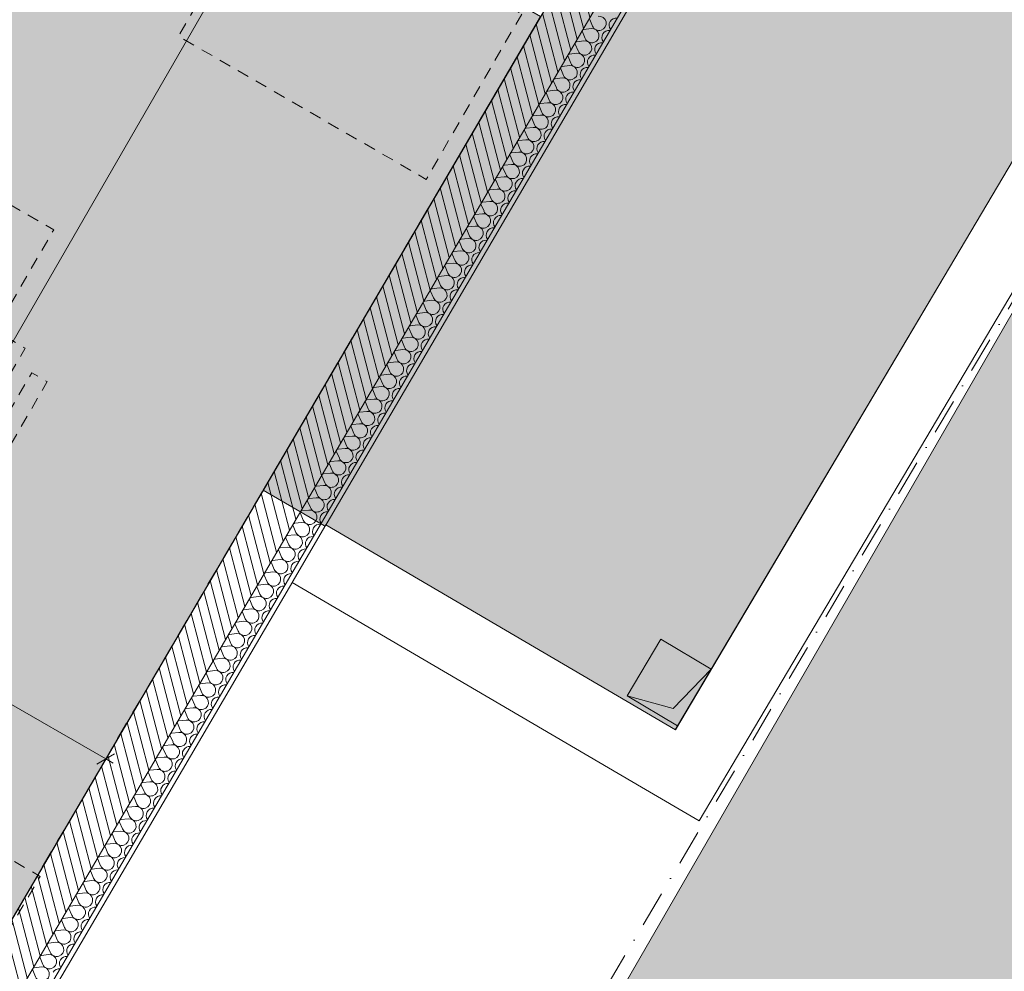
# Model space of a CAD drawing. Header units: millimetres. Extents: x -95266 to 45774, y -33242 to 22435.
# Tile 23 of 88: x -76686 to -72556, y -1042 to 2948. Entities that reach past the tile are written whole.
import ezdxf
from ezdxf.enums import TextEntityAlignment as Align

# ---------------------------------------------------------------- set-up
doc = ezdxf.new("R2010")
doc.units = ezdxf.units.MM
doc.header["$MEASUREMENT"] = 0
for name, pattern in [('! STR Pointille', [87.5, 50, -37.5]), ('! URB Limite propriété', [300, 150, -75, 0, -75]), ('Tirets petits', [125, 75, -50]), ('Wipeout_Contour', [1000, 0, -1000])]:
    doc.linetypes.add(name, pattern=pattern)
for name, color, linetype in [('01-STR_Dalles.ARCHI', 7, 'Continuous'), ('01-STR_Murs extérieurs.ARCHI', 7, 'Continuous'), ('03-SURFACE _ Utile.ARCHI', 7, 'Continuous'), ('04-SOE_Faux Plafond.ARCHI', 7, 'Continuous'), ('04-SOE_Revetement de sol.ARCHI', 7, 'Continuous'), ('05-INF _ COTATIONS.ARCHI', 7, 'Continuous'), ('06-REP _ EQUIP MOBI _ Fluides.ARCHI', 7, 'Continuous'), ('06-REP _ EQUIP MOBI _ hors marché.ARCHI', 7, 'Continuous'), ('07-VRD_Terrain_Batiments.ARCHI', 7, 'Continuous'), ('Marques de Zone Archicad', 7, 'Continuous'), ('Nouveau_07-VRD_Terrain EDL_Parcelle.ARCHI', 7, 'Continuous')]:
    doc.layers.add(name, color=color, linetype=linetype)
doc.styles.add('STYLE_GENERE_1', font='arial.ttf')
doc.styles.add('STYLE_GENERE_2', font='arial.ttf')
doc.dimstyles.new('STYLE_GENERE__1', dxfattribs={"dimtxt": 75, "dimasz": 57, "dimexe": 0.18, "dimexo": 50, "dimgap": 0, "dimtad": 1, "dimlfac": 0.001, "dimzin": 0, "dimdsep": 46, "dimtxsty": 'STYLE_GENERE_1', "dimblk": 'ARROWHEAD_2', "dimblk1": 'ARROWHEAD_2', "dimblk2": 'ARROWHEAD_2', "dimcen": 0.09, "dimclrd": 256, "dimclre": 256, "dimclrt": 256, "dimazin": 0, "dimtfac": 1, "dimtdec": 4, "dimtmove": 0, "dimatfit": 3, "dimfxl": 0, "dimtolj": 1, "dimtzin": 0, "dimarcsym": 0})

# ---------------------------------------------------------------- blocks, each defined once
blk = doc.blocks.new('Dalle_1_2', base_point=(-76490.4, 21808.4))
at = {"layer": '01-STR_Dalles.ARCHI', "color": 7, "linetype": 'Continuous', "lineweight": 5, "flags": 128}
blk.add_lwpolyline([(-76490.4, 21808.4), (-87291.7, 4437.9), (-82006.1, 1387.3), (-82425.9, 539.4), (-77581.8, -2296.9), (-72433.7, 6489), (-56478, -2855), (-54056.4, -4268.9), (-54717.7, -5397.6), (-55839.4, -4740.4), (-56513, -5890.1), (-48741.5, -10399.6), (-47429.1, -8161.6), (-44547, -9851.7), (-45759.6, -11920.3), (-44179.8, -12831.6), (-42533.9, -10035.9), (-41442, -10665.3), (-36023.4, -1555.2)], close=True, dxfattribs=at)
blk = doc.blocks.new('PFT Employeurs 1__15_2', base_point=(-84795, 5852.1))
at = {"layer": '03-SURFACE _ Utile.ARCHI', "linetype": 'Continuous', "lineweight": 0, "true_color": 0xffdad2}
h = blk.add_hatch(color=254, dxfattribs=at)
h.paths.add_polyline_path([(-83637.3, 10314.9), (-87291.7, 4437.9), (-82006.1, 1387.3), (-82427.2, 536.8), (-77858.1, -2135.3), (-77695.5, -1857.3), (-77419.1, -2019.2), (-74500.9, 2961), (-81255.1, 6860.5), (-80344.8, 8414)])
h.paths.add_polyline_path([(-80584.2, 4575.4), (-80382, 4920.5), (-80036.9, 4718.3), (-80239.1, 4373.2)], flags=0)
at = {"layer": 'Marques de Zone Archicad', "color": 7, "lineweight": 5}
for tag, height, style, p in [('ROOM_NAME', 125, 'STYLE_GENERE_2', (-84884.3, 6668.9)), ('measuredAreaCode', 100, 'STYLE_GENERE_1', (-85198.6, 6130.3)), ('DUMMY_862', 100, 'STYLE_GENERE_1', (-85296.8, 5960.2)), ('DUMMY_861', 125, 'STYLE_GENERE_2', (-83589, 5949.7)), ('DUMMY_864', 100, 'STYLE_GENERE_1', (-85395, 5790.1)), ('DUMMY_863', 100, 'STYLE_GENERE_1', (-85026.1, 5803.9)), ('titleZoneLevel', 100, 'STYLE_GENERE_1', (-85493.2, 5620)), ('DUMMY_865', 100, 'STYLE_GENERE_1', (-85058.4, 5595.7))]:
    blk.add_attdef(tag, text='', height=height, rotation=329.9997, dxfattribs=dict(at, style=style)).set_placement(p, align=Align.TOP_LEFT)
blk = doc.blocks.new('Dalle_2_2', base_point=(-75664.5, 975.3))
at = {"layer": '01-STR_Dalles.ARCHI', "linetype": 'Continuous', "lineweight": 5}
h = blk.add_hatch(dxfattribs=at)
h.set_pattern_fill('GRAVILLON_0002', color=8, style=0, pattern_type=2)
h.set_pattern_definition([(45, (0, 175), (-55.68466, 55.68466), [0, -52.5, 0, -78.75]), (110, (175, 175), (74.00079, 26.93409), [0, -38.5, 0, -66.5])])
h.paths.add_polyline_path([(-75664.5, 975.3), (-73936.6, -29.2), (-72034.9, 3175.5), (-57767.4, -5081.8), (-56608.4, -3103.1), (-72575.3, 6247.4)])
h.paths.add_polyline_path([(-67897.4, 2587.8), (-67034.6, 2082.2), (-67540.1, 1219.4), (-68402.9, 1725)], flags=0)
h.paths.add_polyline_path([(-65567.8, 1222.8), (-64705, 717.2), (-65210.6, -145.6), (-66073.4, 360)], flags=0)
h.paths.add_polyline_path([(-63238.3, -142.2), (-62375.5, -647.8), (-62881, -1510.6), (-63743.8, -1005)], flags=0)
at = {"layer": '01-STR_Dalles.ARCHI', "color": 7, "linetype": 'Continuous', "lineweight": 5, "flags": 128}
blk.add_lwpolyline([(-75664.5, 975.3), (-73936.6, -29.2), (-72034.9, 3175.5), (-57767.4, -5081.8), (-56608.4, -3103.1), (-72575.3, 6247.4)], close=True, dxfattribs=at)
blk = doc.blocks.new('Dalle_4_2', base_point=(-75676.6, -3744.5))
at = {"layer": '07-VRD_Terrain_Batiments.ARCHI', "linetype": 'Continuous', "lineweight": 0, "true_color": 0x404040}
blk.add_hatch(color=250, dxfattribs=at).paths.add_polyline_path([(-75676.6, -3744.5), (-67765.8, -8311.8), (-64022.6, -1828.4), (-71933.4, 2738.9)])
at = {"layer": '07-VRD_Terrain_Batiments.ARCHI', "color": 7, "linetype": 'Continuous', "lineweight": 5, "flags": 128}
blk.add_lwpolyline([(-75676.6, -3744.5), (-67765.8, -8311.8), (-64022.6, -1828.4), (-71933.4, 2738.9)], close=True, dxfattribs=at)
blk = doc.blocks.new('Dalle_8_2', base_point=(-87291.7, 4437.9))
at = {"layer": '04-SOE_Faux Plafond.ARCHI', "color": 252, "linetype": 'Tirets petits', "lineweight": 5, "flags": 128}
blk.add_lwpolyline([(-87291.7, 4437.9), (-76490.4, 21808.4), (-36023.4, -1555.2), (-39411.7, -7251.8), (-41500.3, -6028), (-43890.9, -4627.3), (-44756.4, -6104.4), (-53251, -1126.9), (-52156.1, 745.7), (-53422.7, 1487.9), (-53460.6, 1423.2), (-53841, 1646.1), (-57988.5, 4076.8), (-57988.2, 4077.3), (-63007.5, 7016.8), (-62958, 7101.4), (-66320.9, 9071.9), (-66373.3, 8982.4), (-70933.1, 11661), (-70035.8, 13192.4), (-72449.2, 14601.8), (-72270.4, 14906.9), (-74211.7, 16044.4), (-75399.8, 14016.8), (-76572.4, 14703.9), (-78078.4, 12133.6), (-80174.3, 8556.8), (-78961.8, 7856.7), (-78041.3, 9427.6), (-72585.2, 6230.6), (-77581.8, -2296.9), (-82427.2, 536.8), (-82006.1, 1387.3)], close=True, dxfattribs=at)
blk = doc.blocks.new('Dalle_16_2', base_point=(-87291.7, 4437.9))
at = {"layer": '04-SOE_Revetement de sol.ARCHI', "color": 7, "linetype": 'Continuous', "lineweight": 5, "flags": 128}
blk.add_lwpolyline([(-58015.2, 4179.4), (-62969.6, 7081.5), (-62958, 7101.4), (-66256.1, 9034.1), (-65662.9, 10050.6), (-65381.5, 9888.2), (-65037.8, 10483.5), (-65973.6, 11023.8), (-66280, 10493.3), (-67417.2, 11150.1), (-68055.6, 10061.9), (-70895.2, 11725.7), (-70035.8, 13192.4), (-72449.2, 14601.8), (-72270.4, 14906.9), (-74211.8, 16044.1), (-75361.8, 14081.5), (-76600.8, 14807.5), (-81255.1, 6860.5), (-74500.5, 2960.8), (-77419.1, -2019.2), (-77695.7, -1857.5), (-77858.4, -2135.2), (-82427.2, 536.8)], dxfattribs=at)
blk = doc.blocks.new('*X264')
at = {"layer": '01-STR_Murs extérieurs.ARCHI', "color": 7, "linetype": 'Continuous', "lineweight": 5}
for p, q in [((-74283.3, 2920.8), (-74294.9, 2948.5)), ((-74313.7, 2869), (-74325.3, 2896.7)), ((-74289.4, 2910.5), (-74319.2, 2907.1)), ((-74319.7, 2858.7), (-74349.5, 2855.3)), ((-74344, 2817.3), (-74355.6, 2844.9)), ((-74374.3, 2765.5), (-74385.9, 2793.2)), ((-74350.1, 2806.9), (-74379.9, 2803.5)), ((-74404.7, 2713.7), (-74416.3, 2741.4)), ((-74380.4, 2755.1), (-74410.2, 2751.8)), ((-74435, 2662), (-74446.6, 2689.6)), ((-74410.7, 2703.4), (-74440.5, 2700)), ((-74441.1, 2651.6), (-74470.9, 2648.2)), ((-74465.3, 2610.2), (-74476.9, 2637.9)), ((-74495.7, 2558.4), (-74507.3, 2586.1)), ((-74471.4, 2599.8), (-74501.2, 2596.4)), ((-74526, 2506.7), (-74537.6, 2534.3)), ((-74501.7, 2548.1), (-74531.5, 2544.7)), ((-74556.3, 2454.9), (-74567.9, 2482.6)), ((-74532.1, 2496.3), (-74561.9, 2492.9)), ((-74562.4, 2444.5), (-74592.2, 2441.1)), ((-74586.7, 2403.1), (-74598.3, 2430.8)), ((-74617, 2351.4), (-74628.6, 2379)), ((-74592.7, 2392.8), (-74622.5, 2389.4)), ((-74647.3, 2299.6), (-74658.9, 2327.3)), ((-74623.1, 2341), (-74652.9, 2337.6)), ((-74677.7, 2247.8), (-74689.3, 2275.5)), ((-74653.4, 2289.2), (-74683.2, 2285.8)), ((-74683.7, 2237.5), (-74713.5, 2234.1)), ((-74708, 2196.1), (-74719.6, 2223.7)), ((-74738.3, 2144.3), (-74749.9, 2172)), ((-74714.1, 2185.7), (-74743.9, 2182.3)), ((-74768.7, 2092.5), (-74780.3, 2120.2)), ((-74744.4, 2133.9), (-74774.2, 2130.5)), ((-74799, 2040.8), (-74810.6, 2068.4)), ((-74774.7, 2082.2), (-74804.5, 2078.8)), ((-74805.1, 2030.4), (-74834.9, 2027)), ((-74829.3, 1989), (-74840.9, 2016.6)), ((-74859.7, 1937.2), (-74871.3, 1964.9)), ((-74835.4, 1978.6), (-74865.2, 1975.2)), ((-74890, 1885.4), (-74901.6, 1913.1)), ((-74865.7, 1926.9), (-74895.5, 1923.5)), ((-74920.3, 1833.7), (-74931.9, 1861.3)), ((-74896.1, 1875.1), (-74925.9, 1871.7)), ((-74926.4, 1823.3), (-74956.2, 1819.9)), ((-74950.7, 1781.9), (-74962.3, 1809.6)), ((-74981, 1730.1), (-74992.6, 1757.8)), ((-74956.7, 1771.6), (-74986.5, 1768.2)), ((-75011.3, 1678.4), (-75022.9, 1706)), ((-74987.1, 1719.8), (-75016.9, 1716.4)), ((-75041.7, 1626.6), (-75053.3, 1654.3)), ((-75017.4, 1668), (-75047.2, 1664.6)), ((-75047.7, 1616.3), (-75077.5, 1612.9)), ((-75072, 1574.8), (-75083.6, 1602.5)), ((-75102.3, 1523.1), (-75113.9, 1550.7)), ((-75078.1, 1564.5), (-75107.9, 1561.1)), ((-75132.7, 1471.3), (-75144.3, 1499)), ((-75108.4, 1512.7), (-75138.2, 1509.3)), ((-75163, 1419.5), (-75174.6, 1447.2)), ((-75138.7, 1461), (-75168.5, 1457.6)), ((-75169.1, 1409.2), (-75198.9, 1405.8)), ((-75193.3, 1367.8), (-75204.9, 1395.4)), ((-75223.7, 1316), (-75235.3, 1343.7)), ((-75199.4, 1357.4), (-75229.2, 1354)), ((-75254, 1264.2), (-75265.6, 1291.9)), ((-75229.7, 1305.6), (-75259.5, 1302.3)), ((-75284.3, 1212.5), (-75295.9, 1240.1)), ((-75260.1, 1253.9), (-75289.9, 1250.5)), ((-75290.4, 1202.1), (-75320.2, 1198.7)), ((-75314.7, 1160.7), (-75326.3, 1188.4)), ((-75345, 1108.9), (-75356.6, 1136.6)), ((-75320.7, 1150.3), (-75350.5, 1146.9)), ((-75375.3, 1057.2), (-75386.9, 1084.8)), ((-75351.1, 1098.6), (-75380.9, 1095.2)), ((-75405.7, 1005.4), (-75417.3, 1033.1)), ((-75381.4, 1046.8), (-75411.2, 1043.4)), ((-75411.7, 995), (-75441.5, 991.6)), ((-75436, 953.6), (-75447.6, 981.3)), ((-75466.3, 901.9), (-75477.9, 929.5)), ((-75442.1, 943.3), (-75471.9, 939.9)), ((-75496.7, 850.1), (-75508.3, 877.8)), ((-75472.4, 891.5), (-75502.2, 888.1)), ((-75527, 798.3), (-75538.6, 826)), ((-75502.7, 839.7), (-75532.5, 836.3)), ((-75533.1, 788), (-75562.9, 784.6)), ((-75557.3, 746.6), (-75568.9, 774.2)), ((-75587.7, 694.8), (-75599.3, 722.5)), ((-75563.4, 736.2), (-75593.2, 732.8)), ((-75618, 643), (-75629.6, 670.7)), ((-75593.7, 684.4), (-75623.5, 681)), ((-75624.1, 632.7), (-75653.9, 629.3)), ((-75654.4, 580.9), (-75684.2, 577.5)), ((-75648.3, 591.3), (-75659.9, 618.9)), ((-75678.6, 539.5), (-75690.3, 567.1)), ((-75709, 487.7), (-75720.6, 515.4)), ((-75684.7, 529.1), (-75714.5, 525.7)), ((-75739.3, 436), (-75750.9, 463.6)), ((-75715, 477.4), (-75744.9, 474)), ((-75745.4, 425.6), (-75775.2, 422.2)), ((-75775.7, 373.8), (-75805.5, 370.4)), ((-75769.6, 384.2), (-75781.3, 411.8)), ((-75800, 332.4), (-75811.6, 360.1)), ((-75830.3, 280.6), (-75841.9, 308.3)), ((-75806, 322.1), (-75835.9, 318.7)), ((-75860.6, 228.9), (-75872.3, 256.5)), ((-75836.4, 270.3), (-75866.2, 266.9)), ((-75866.7, 218.5), (-75896.5, 215.1)), ((-75897, 166.8), (-75926.9, 163.4)), ((-75891, 177.1), (-75902.6, 204.8)), ((-75921.3, 125.3), (-75932.9, 153)), ((-75951.6, 73.6), (-75963.3, 101.2)), ((-75927.4, 115), (-75957.2, 111.6)), ((-75982, 21.8), (-75993.6, 49.5)), ((-75957.7, 63.2), (-75987.5, 59.8)), ((-75988, 11.5), (-76017.9, 8.1)), ((-76018.4, -40.3), (-76048.2, -43.7)), ((-76012.3, -30), (-76023.9, -2.3)), ((-76042.6, -81.7), (-76054.3, -54.1)), ((-76073, -133.5), (-76084.6, -105.8)), ((-76048.7, -92.1), (-76078.5, -95.5)), ((-76103.3, -185.3), (-76114.9, -157.6)), ((-76079, -143.8), (-76108.9, -147.2)), ((-76109.4, -195.6), (-76139.2, -199)), ((-76139.7, -247.4), (-76169.5, -250.8)), ((-76133.6, -237), (-76145.3, -209.4)), ((-76164, -288.8), (-76175.6, -261.1)), ((-76194.3, -340.6), (-76205.9, -312.9)), ((-76170, -299.2), (-76199.9, -302.5)), ((-76224.6, -392.3), (-76236.3, -364.7)), ((-76200.4, -350.9), (-76230.2, -354.3)), ((-76230.7, -402.7), (-76260.5, -406.1)), ((-76255, -444.1), (-76266.6, -416.4)), ((-76285.3, -495.9), (-76296.9, -468.2)), ((-76261, -454.5), (-76290.9, -457.9)), ((-76315.6, -547.6), (-76327.3, -520)), ((-76291.4, -506.2), (-76321.2, -509.6)), ((-76346, -599.4), (-76357.6, -571.7)), ((-76321.7, -558), (-76351.5, -561.4)), ((-76352, -609.8), (-76381.9, -613.2)), ((-76376.3, -651.2), (-76387.9, -623.5)), ((-76406.6, -702.9), (-76418.3, -675.3)), ((-76382.4, -661.5), (-76412.2, -664.9)), ((-76437, -754.7), (-76448.6, -727)), ((-76412.7, -713.3), (-76442.5, -716.7)), ((-76467.3, -806.5), (-76478.9, -778.8)), ((-76443, -765.1), (-76472.9, -768.5)), ((-76473.4, -816.8), (-76503.2, -820.2)), ((-76497.6, -858.2), (-76509.3, -830.6)), ((-76528, -910), (-76539.6, -882.3)), ((-76503.7, -868.6), (-76533.5, -872)), ((-76558.3, -961.8), (-76569.9, -934.1)), ((-76534, -920.4), (-76563.9, -923.8)), ((-76588.6, -1013.5), (-76600.2, -985.9)), ((-76564.4, -972.1), (-76594.2, -975.5)), ((-76594.7, -1023.9), (-76624.5, -1027.3)), ((-76619, -1065.3), (-76630.6, -1037.7))]:
    blk.add_line(p, q, dxfattribs=at)
for centre, start, end in [((-74255.7, 2932.4), 202.7621, 96.5019), ((-74183.6, 2924.9), 149.632, 215.8661), ((-74183.6, 2924.9), 83.398, 149.632), ((-74352.9, 2885.1), 22.7621, 32.0082), ((-74322.6, 2936.9), 267.2558, 276.5019), ((-74286, 2880.6), 202.7621, 96.5019), ((-74213.9, 2873.2), 83.398, 149.632), ((-74383.3, 2833.3), 22.7621, 32.0082), ((-74352.9, 2885.1), 267.2558, 276.5019), ((-74316.3, 2828.9), 202.7621, 96.5019), ((-74244.2, 2821.4), 83.398, 149.632), ((-74213.9, 2873.2), 149.632, 215.8661), ((-74244.2, 2821.4), 149.632, 215.8661), ((-74413.6, 2781.6), 22.7621, 32.0082), ((-74383.3, 2833.3), 267.2558, 276.5019), ((-74346.7, 2777.1), 202.7621, 96.5019), ((-74274.6, 2769.6), 149.632, 215.8661), ((-74274.6, 2769.6), 83.398, 149.632), ((-74443.9, 2729.8), 22.7621, 32.0082), ((-74413.6, 2781.6), 267.2558, 276.5019), ((-74377, 2725.3), 202.7621, 96.5019), ((-74304.9, 2717.9), 149.632, 215.8661), ((-74304.9, 2717.9), 83.398, 149.632), ((-74474.3, 2678), 22.7621, 32.0082), ((-74443.9, 2729.8), 267.2558, 276.5019), ((-74407.3, 2673.6), 202.7621, 96.5019), ((-74335.2, 2666.1), 83.398, 149.632), ((-74474.3, 2678), 267.2558, 276.5019), ((-74437.7, 2621.8), 202.7621, 96.5019), ((-74365.6, 2614.3), 83.398, 149.632), ((-74335.2, 2666.1), 149.632, 215.8661), ((-74504.6, 2626.3), 22.7621, 32.0082), ((-74365.6, 2614.3), 149.632, 215.8661), ((-74534.9, 2574.5), 22.7621, 32.0082), ((-74504.6, 2626.3), 267.2558, 276.5019), ((-74468, 2570), 202.7621, 96.5019), ((-74395.9, 2562.6), 149.632, 215.8661), ((-74395.9, 2562.6), 83.398, 149.632), ((-74565.3, 2522.7), 22.7621, 32.0082), ((-74534.9, 2574.5), 267.2558, 276.5019), ((-74498.3, 2518.3), 202.7621, 96.5019), ((-74426.2, 2510.8), 149.632, 215.8661), ((-74426.2, 2510.8), 83.398, 149.632), ((-74595.6, 2471), 22.7621, 32.0082), ((-74565.3, 2522.7), 267.2558, 276.5019), ((-74528.7, 2466.5), 202.7621, 96.5019), ((-74456.6, 2459), 83.398, 149.632), ((-74595.6, 2471), 267.2558, 276.5019), ((-74559, 2414.7), 202.7621, 96.5019), ((-74486.9, 2407.3), 83.398, 149.632), ((-74456.6, 2459), 149.632, 215.8661), ((-74625.9, 2419.2), 22.7621, 32.0082), ((-74486.9, 2407.3), 149.632, 215.8661), ((-74656.3, 2367.4), 22.7621, 32.0082), ((-74625.9, 2419.2), 267.2558, 276.5019), ((-74589.3, 2363), 202.7621, 96.5019), ((-74517.2, 2355.5), 149.632, 215.8661), ((-74517.2, 2355.5), 83.398, 149.632), ((-74686.6, 2315.6), 22.7621, 32.0082), ((-74656.3, 2367.4), 267.2558, 276.5019), ((-74619.7, 2311.2), 202.7621, 96.5019), ((-74547.5, 2303.7), 149.632, 215.8661), ((-74547.5, 2303.7), 83.398, 149.632), ((-74716.9, 2263.9), 22.7621, 32.0082), ((-74686.6, 2315.6), 267.2558, 276.5019), ((-74650, 2259.4), 202.7621, 96.5019), ((-74577.9, 2251.9), 83.398, 149.632), ((-74716.9, 2263.9), 267.2558, 276.5019), ((-74680.3, 2207.7), 202.7621, 96.5019), ((-74608.2, 2200.2), 83.398, 149.632), ((-74577.9, 2251.9), 149.632, 215.8661), ((-74747.3, 2212.1), 22.7621, 32.0082), ((-74608.2, 2200.2), 149.632, 215.866), ((-74777.6, 2160.3), 22.7621, 32.0082), ((-74747.3, 2212.1), 267.2558, 276.5019), ((-74710.7, 2155.9), 202.7621, 96.5019), ((-74638.5, 2148.4), 149.632, 215.866), ((-74638.5, 2148.4), 83.398, 149.632), ((-74807.9, 2108.6), 22.7621, 32.0082), ((-74777.6, 2160.3), 267.2558, 276.5019), ((-74741, 2104.1), 202.7621, 96.5019), ((-74668.9, 2096.6), 149.632, 215.866), ((-74668.9, 2096.6), 83.398, 149.632), ((-74838.3, 2056.8), 22.7621, 32.0082), ((-74807.9, 2108.6), 267.2558, 276.5019), ((-74771.3, 2052.4), 202.7621, 96.5019), ((-74699.2, 2044.9), 83.398, 149.632), ((-74838.3, 2056.8), 267.2558, 276.5019), ((-74801.7, 2000.6), 202.7621, 96.5019), ((-74699.2, 2044.9), 149.632, 215.866), ((-74868.6, 2005), 22.7621, 32.0082), ((-74729.5, 1993.1), 149.632, 215.866), ((-74729.5, 1993.1), 83.398, 149.632), ((-74898.9, 1953.3), 22.7621, 32.0082), ((-74868.6, 2005), 267.2558, 276.5019), ((-74832, 1948.8), 202.7621, 96.5019), ((-74759.9, 1941.3), 149.632, 215.866), ((-74759.9, 1941.3), 83.398, 149.632), ((-74929.3, 1901.5), 22.7621, 32.0082), ((-74898.9, 1953.3), 267.2558, 276.5019), ((-74862.3, 1897.1), 202.7621, 96.5019), ((-74790.2, 1889.6), 149.632, 215.866), ((-74790.2, 1889.6), 83.398, 149.632), ((-74959.6, 1849.7), 22.7621, 32.0082), ((-74929.3, 1901.5), 267.2558, 276.5019), ((-74892.7, 1845.3), 202.7621, 96.5019), ((-74820.5, 1837.8), 83.398, 149.632), ((-74959.6, 1849.7), 267.2558, 276.5019), ((-74923, 1793.5), 202.7621, 96.5019), ((-74820.5, 1837.8), 149.632, 215.866), ((-74989.9, 1798), 22.7621, 32.0082), ((-74850.9, 1786), 149.632, 215.866), ((-74850.9, 1786), 83.398, 149.632), ((-75020.3, 1746.2), 22.7621, 32.0082), ((-74989.9, 1798), 267.2558, 276.5019), ((-74953.3, 1741.8), 202.7621, 96.5019), ((-74881.2, 1734.3), 149.632, 215.866), ((-74881.2, 1734.3), 83.398, 149.632), ((-75050.6, 1694.4), 22.7621, 32.0082), ((-75020.3, 1746.2), 267.2558, 276.5019), ((-74983.7, 1690), 202.7621, 96.5019), ((-74911.5, 1682.5), 149.632, 215.866), ((-74911.5, 1682.5), 83.398, 149.632), ((-75080.9, 1642.7), 22.7621, 32.0082), ((-75050.6, 1694.4), 267.2558, 276.5019), ((-75014, 1638.2), 202.7621, 96.5019), ((-74941.9, 1630.7), 83.398, 149.632), ((-75080.9, 1642.7), 267.2558, 276.5019), ((-75044.3, 1586.4), 202.7621, 96.5019), ((-74941.9, 1630.7), 149.632, 215.866), ((-75111.3, 1590.9), 22.7621, 32.0082), ((-74972.2, 1579), 149.632, 215.866), ((-74972.2, 1579), 83.398, 149.632), ((-75141.6, 1539.1), 22.7621, 32.0082), ((-75111.3, 1590.9), 267.2558, 276.5019), ((-75074.7, 1534.7), 202.7621, 96.5019), ((-75002.5, 1527.2), 149.632, 215.866), ((-75002.5, 1527.2), 83.398, 149.632), ((-75171.9, 1487.4), 22.7621, 32.0082), ((-75141.6, 1539.1), 267.2558, 276.5019), ((-75105, 1482.9), 202.7621, 96.5019), ((-75032.9, 1475.4), 149.632, 215.866), ((-75032.9, 1475.4), 83.398, 149.632), ((-75202.3, 1435.6), 22.7621, 32.0082), ((-75171.9, 1487.4), 267.2558, 276.5019), ((-75135.3, 1431.1), 202.7621, 96.5019), ((-75063.2, 1423.7), 83.398, 149.632), ((-75202.3, 1435.6), 267.2558, 276.5019), ((-75165.7, 1379.4), 202.7621, 96.5019), ((-75063.2, 1423.7), 149.632, 215.866), ((-75232.6, 1383.8), 22.7621, 32.0082), ((-75093.5, 1371.9), 149.632, 215.866), ((-75093.5, 1371.9), 83.398, 149.632), ((-75262.9, 1332.1), 22.7621, 32.0082), ((-75232.6, 1383.8), 267.2558, 276.5019), ((-75196, 1327.6), 202.7621, 96.5019), ((-75123.9, 1320.1), 149.632, 215.866), ((-75123.9, 1320.1), 83.398, 149.632), ((-75293.3, 1280.3), 22.7621, 32.0082), ((-75262.9, 1332.1), 267.2558, 276.5019), ((-75226.3, 1275.8), 202.7621, 96.5019), ((-75154.2, 1268.4), 149.632, 215.866), ((-75154.2, 1268.4), 83.398, 149.632), ((-75323.6, 1228.5), 22.7621, 32.0082), ((-75293.3, 1280.3), 267.2558, 276.5019), ((-75256.7, 1224.1), 202.7621, 96.5019), ((-75184.5, 1216.6), 83.398, 149.632), ((-75323.6, 1228.5), 267.2558, 276.5019), ((-75287, 1172.3), 202.7621, 96.5019), ((-75184.5, 1216.6), 149.632, 215.866), ((-75353.9, 1176.8), 22.7621, 32.0082), ((-75214.9, 1164.8), 149.632, 215.866), ((-75214.9, 1164.8), 83.398, 149.632), ((-75384.3, 1125), 22.7621, 32.0082), ((-75353.9, 1176.8), 267.2558, 276.5019), ((-75317.3, 1120.5), 202.7621, 96.5019), ((-75245.2, 1113.1), 149.632, 215.866), ((-75245.2, 1113.1), 83.398, 149.632), ((-75414.6, 1073.2), 22.7621, 32.0082), ((-75384.3, 1125), 267.2558, 276.5019), ((-75347.7, 1068.8), 202.7621, 96.5019), ((-75275.5, 1061.3), 149.632, 215.866), ((-75275.5, 1061.3), 83.398, 149.632), ((-75444.9, 1021.5), 22.7621, 32.0082), ((-75414.6, 1073.2), 267.2558, 276.5019), ((-75378, 1017), 202.7621, 96.5019), ((-75305.9, 1009.5), 83.398, 149.632), ((-75444.9, 1021.5), 267.2558, 276.5019), ((-75408.3, 965.2), 202.7621, 96.5019), ((-75305.9, 1009.5), 149.632, 215.866), ((-75475.3, 969.7), 22.7621, 32.0082), ((-75336.2, 957.8), 149.632, 215.866), ((-75336.2, 957.8), 83.398, 149.632), ((-75505.6, 917.9), 22.7621, 32.0082), ((-75475.3, 969.7), 267.2558, 276.5019), ((-75438.7, 913.5), 202.7621, 96.5019), ((-75366.5, 906), 149.632, 215.866), ((-75366.5, 906), 83.398, 149.632), ((-75535.9, 866.1), 22.7621, 32.0082), ((-75505.6, 917.9), 267.2558, 276.5019), ((-75469, 861.7), 202.7621, 96.5019), ((-75396.9, 854.2), 149.632, 215.866), ((-75396.9, 854.2), 83.398, 149.632), ((-75566.3, 814.4), 22.7621, 32.0082), ((-75535.9, 866.1), 267.2558, 276.5019), ((-75499.3, 809.9), 202.7621, 96.5019), ((-75427.2, 802.4), 83.398, 149.632), ((-75566.3, 814.4), 267.2558, 276.5019), ((-75529.7, 758.2), 202.7621, 96.5019), ((-75427.2, 802.4), 149.632, 215.866), ((-75596.6, 762.6), 22.7621, 32.0082), ((-75457.5, 750.7), 149.632, 215.866), ((-75457.5, 750.7), 83.398, 149.632), ((-75626.9, 710.8), 22.7621, 32.0082), ((-75596.6, 762.6), 267.2558, 276.5019), ((-75560, 706.4), 202.7621, 96.5019), ((-75487.9, 698.9), 149.632, 215.866), ((-75487.9, 698.9), 83.398, 149.632), ((-75657.3, 659.1), 22.7621, 32.0082), ((-75626.9, 710.8), 267.2558, 276.5019), ((-75590.3, 654.6), 202.7621, 96.5019), ((-75518.2, 647.1), 149.632, 215.866), ((-75518.2, 647.1), 83.398, 149.632), ((-75687.6, 607.3), 22.7621, 32.0082), ((-75657.3, 659.1), 267.2558, 276.5019), ((-75620.7, 602.9), 202.7621, 96.5019), ((-75548.5, 595.4), 83.398, 149.632), ((-75651, 551.1), 202.7621, 96.5019), ((-75548.5, 595.4), 149.632, 215.866), ((-75717.9, 555.5), 22.7621, 32.0082), ((-75687.6, 607.3), 267.2558, 276.5019), ((-75578.9, 543.6), 149.632, 215.866), ((-75578.9, 543.6), 83.398, 149.632), ((-75748.3, 503.8), 22.7621, 32.0082), ((-75717.9, 555.5), 267.2558, 276.5019), ((-75681.3, 499.3), 202.7621, 96.5019), ((-75609.2, 491.8), 149.632, 215.866), ((-75609.2, 491.8), 83.398, 149.632), ((-75778.6, 452), 22.7621, 32.0082), ((-75748.3, 503.8), 267.2558, 276.5019), ((-75711.7, 447.6), 202.7621, 96.5019), ((-75639.5, 440.1), 149.632, 215.866), ((-75639.5, 440.1), 83.398, 149.632), ((-75808.9, 400.2), 22.7621, 32.0082), ((-75778.6, 452), 267.2558, 276.5019), ((-75742, 395.8), 202.7621, 96.5019), ((-75669.9, 388.3), 83.398, 149.632), ((-75772.3, 344), 202.7621, 96.5019), ((-75669.9, 388.3), 149.632, 215.866), ((-75839.3, 348.5), 22.7621, 32.0082), ((-75808.9, 400.2), 267.2558, 276.5019), ((-75700.2, 336.5), 149.632, 215.866), ((-75700.2, 336.5), 83.398, 149.632), ((-75869.6, 296.7), 22.7621, 32.0082), ((-75839.3, 348.5), 267.2558, 276.5019), ((-75802.7, 292.3), 202.7621, 96.5019), ((-75730.5, 284.8), 149.632, 215.866), ((-75730.5, 284.8), 83.398, 149.632), ((-75899.9, 244.9), 22.7621, 32.0082), ((-75869.6, 296.7), 267.2558, 276.5019), ((-75833, 240.5), 202.7621, 96.5019), ((-75760.9, 233), 149.632, 215.866), ((-75760.9, 233), 83.398, 149.632), ((-75930.3, 193.2), 22.7621, 32.0082), ((-75899.9, 244.9), 267.2558, 276.5019), ((-75863.3, 188.7), 202.7621, 96.5019), ((-75791.2, 181.2), 83.398, 149.632), ((-75893.7, 137), 202.7621, 96.5019), ((-75791.2, 181.2), 149.632, 215.866), ((-75960.6, 141.4), 22.7621, 32.0082), ((-75930.3, 193.2), 267.2558, 276.5019), ((-75821.5, 129.5), 149.632, 215.866), ((-75821.5, 129.5), 83.398, 149.632), ((-75990.9, 89.6), 22.7621, 32.0082), ((-75960.6, 141.4), 267.2558, 276.5019), ((-75924, 85.2), 202.7621, 96.5019), ((-75851.9, 77.7), 149.632, 215.866), ((-75851.9, 77.7), 83.398, 149.632), ((-76021.3, 37.9), 22.7621, 32.0082), ((-75990.9, 89.6), 267.2558, 276.5019), ((-75954.3, 33.4), 202.7621, 96.5019), ((-75882.2, 25.9), 83.398, 149.632), ((-76051.6, -13.9), 22.7621, 32.0082), ((-76021.3, 37.9), 267.2558, 276.5019), ((-75984.7, -18.4), 202.7621, 96.5019), ((-75912.5, -25.8), 83.398, 149.632), ((-75882.2, 25.9), 149.632, 215.866), ((-76015, -70.1), 202.7621, 96.5019), ((-75912.5, -25.8), 149.632, 215.866), ((-76081.9, -65.7), 22.7621, 32.0082), ((-76051.6, -13.9), 267.2558, 276.5019), ((-75942.9, -77.6), 149.632, 215.866), ((-75942.9, -77.6), 83.398, 149.632), ((-76112.3, -117.4), 22.7621, 32.0082), ((-76081.9, -65.7), 267.2558, 276.5019), ((-76045.3, -121.9), 202.7621, 96.5019), ((-75973.2, -129.4), 149.632, 215.866), ((-75973.2, -129.4), 83.398, 149.632), ((-76142.6, -169.2), 22.7621, 32.0082), ((-76112.3, -117.4), 267.2558, 276.5019), ((-76075.6, -173.7), 202.7621, 96.5019), ((-76003.5, -181.1), 83.398, 149.632), ((-76172.9, -221), 22.7621, 32.0082), ((-76142.6, -169.2), 267.2558, 276.5019), ((-76106, -225.4), 202.7621, 96.5019), ((-76033.9, -232.9), 83.398, 149.632), ((-76003.5, -181.1), 149.632, 215.866), ((-76136.3, -277.2), 202.7621, 96.5019), ((-76033.9, -232.9), 149.632, 215.866), ((-76203.3, -272.7), 22.7621, 32.0082), ((-76172.9, -221), 267.2558, 276.5019), ((-76064.2, -284.7), 149.632, 215.866), ((-76064.2, -284.7), 83.398, 149.632), ((-76233.6, -324.5), 22.7621, 32.0082), ((-76203.3, -272.7), 267.2558, 276.5019), ((-76166.6, -329), 202.7621, 96.5019), ((-76094.5, -336.4), 149.632, 215.866), ((-76094.5, -336.4), 83.398, 149.632), ((-76263.9, -376.3), 22.7621, 32.0082), ((-76233.6, -324.5), 267.2558, 276.5019), ((-76197, -380.7), 202.7621, 96.5019), ((-76124.9, -388.2), 83.398, 149.632), ((-76294.2, -428), 22.7621, 32.0082), ((-76263.9, -376.3), 267.2558, 276.5019), ((-76227.3, -432.5), 202.7621, 96.5019), ((-76155.2, -440), 83.3981, 149.632), ((-76124.9, -388.2), 149.632, 215.866), ((-76155.2, -440), 149.632, 215.866), ((-76324.6, -479.8), 22.7621, 32.0082), ((-76294.2, -428), 267.2558, 276.5019), ((-76257.6, -484.3), 202.7621, 96.5019), ((-76185.5, -491.7), 149.632, 215.866), ((-76185.5, -491.7), 83.3981, 149.632), ((-76354.9, -531.6), 22.7621, 32.0082), ((-76324.6, -479.8), 267.2558, 276.5019), ((-76288, -536), 202.7621, 96.5019), ((-76215.9, -543.5), 149.632, 215.866), ((-76215.9, -543.5), 83.3981, 149.632), ((-76385.2, -583.3), 22.7621, 32.0082), ((-76354.9, -531.6), 267.2558, 276.5019), ((-76318.3, -587.8), 202.7621, 96.5019), ((-76246.2, -595.3), 83.3981, 149.632), ((-76415.6, -635.1), 22.7621, 32.0082), ((-76385.2, -583.3), 267.2558, 276.5019), ((-76348.6, -639.6), 202.7621, 96.5019), ((-76276.5, -647), 83.3981, 149.632), ((-76246.2, -595.3), 149.632, 215.866), ((-76276.5, -647), 149.632, 215.866), ((-76445.9, -686.9), 22.7621, 32.0082), ((-76415.6, -635.1), 267.2558, 276.5019), ((-76379, -691.3), 202.7621, 96.5019), ((-76306.9, -698.8), 149.632, 215.866), ((-76306.9, -698.8), 83.3981, 149.632), ((-76476.2, -738.7), 22.7621, 32.0082), ((-76445.9, -686.9), 267.2558, 276.5019), ((-76409.3, -743.1), 202.7621, 96.5019), ((-76337.2, -750.6), 149.632, 215.866), ((-76337.2, -750.6), 83.3981, 149.632), ((-76506.6, -790.4), 22.7621, 32.0082), ((-76476.2, -738.7), 267.2558, 276.5019), ((-76439.6, -794.9), 202.7621, 96.5019), ((-76367.5, -802.4), 83.3981, 149.632), ((-76506.6, -790.4), 267.2558, 276.5019), ((-76470, -846.6), 202.7621, 96.5019), ((-76397.9, -854.1), 83.3981, 149.632), ((-76367.5, -802.4), 149.632, 215.866), ((-76536.9, -842.2), 22.7621, 32.0082), ((-76397.9, -854.1), 149.632, 215.866), ((-76567.2, -894), 22.7621, 32.0082), ((-76536.9, -842.2), 267.2558, 276.5019), ((-76500.3, -898.4), 202.7621, 96.5019), ((-76428.2, -905.9), 149.632, 215.866), ((-76428.2, -905.9), 83.3981, 149.632), ((-76597.6, -945.7), 22.7621, 32.0082), ((-76567.2, -894), 267.2558, 276.5019), ((-76530.6, -950.2), 202.7621, 96.5019), ((-76458.5, -957.7), 149.632, 215.866), ((-76458.5, -957.7), 83.3981, 149.632), ((-76627.9, -997.5), 22.7621, 32.0082), ((-76597.6, -945.7), 267.2558, 276.5019), ((-76561, -1001.9), 202.7621, 96.5019), ((-76488.9, -1009.4), 83.3981, 149.632), ((-76627.9, -997.5), 267.2558, 276.5019), ((-76591.3, -1053.7), 202.7621, 96.5019), ((-76519.2, -1061.2), 83.3981, 149.632), ((-76488.9, -1009.4), 149.632, 215.866), ((-76658.2, -1049.3), 22.7621, 32.0082)]:
    blk.add_arc(centre, 30, start, end, dxfattribs=at)
blk = doc.blocks.new('Mur_58_2', base_point=(-77581.8, -2296.9))
at = {"layer": '01-STR_Murs extérieurs.ARCHI', "linetype": 'Continuous', "lineweight": 0, "true_color": 0x000000}
h = blk.add_hatch(dxfattribs=at)
h.set_pattern_fill('Hachure_simple_0002', color=18, style=0, pattern_type=2)
h.set_pattern_definition([(104.63202, (0, 0), (36.283806, 9.47288), [])])
h.paths.add_polyline_path([(-77581.8, -2296.9), (-77426.4, -2387.8), (-72993.2, 5178.1), (-73148.5, 5269.1)])
at = {"layer": '01-STR_Murs extérieurs.ARCHI', "color": 7, "linetype": 'Continuous', "lineweight": 5}
for p, q in [((-77426.4, -2387.8), (-72993.2, 5178.1)), ((-77431.1, -2593.5), (-72907, 5127.5))]:
    blk.add_line(p, q, dxfattribs=at)
at = {"layer": '01-STR_Murs extérieurs.ARCHI', "color": 7, "linetype": 'Continuous', "lineweight": 5, "flags": 128}
for points in [[(-73148.5, 5269.1), (-77581.8, -2296.9)], [(-77474.5, -2707.2), (-72889.7, 5117.4)]]:
    blk.add_lwpolyline(points, dxfattribs=at)
at = {"layer": '01-STR_Murs extérieurs.ARCHI', "color": 7, "lineweight": 5}
blk.add_blockref('*X264', (0, 0), dxfattribs=at)
blk = doc.blocks.new('Mur_69_2', base_point=(-73835.8, -411.8))
at = {"color": 254, "linetype": 'Wipeout_Contour', "lineweight": 0, "ltscale": 295688.850314}
blk.add_wipeout([(-74077.4, -270.2), (-73837.1, -411), (-73836.3, -409.8), (-73934.6, -29.3)], dxfattribs=at).dxf.layer = '01-STR_Murs extérieurs.ARCHI'
at = {"color": 254, "linetype": 'Wipeout_Contour', "lineweight": 0, "ltscale": 221464.805301}
blk.add_wipeout([(-73934.6, -29.3), (-73835.8, -411.8), (-73693.1, -170.9)], dxfattribs=at).dxf.layer = '01-STR_Murs extérieurs.ARCHI'
at = {"layer": '01-STR_Murs extérieurs.ARCHI', "color": 7, "linetype": 'Continuous', "lineweight": 5, "flags": 128}
blk.add_lwpolyline([(-73835.8, -411.8), (-74077.4, -270.2)], dxfattribs=at)
at = {"color": 254, "linetype": 'Wipeout_Contour', "lineweight": 0, "ltscale": 291854.713713}
blk.add_wipeout([(-72177.7, 2934.6), (-73934.6, -29.3), (-73693.1, -170.9), (-71935.2, 2794.5)], dxfattribs=at).dxf.layer = '01-STR_Murs extérieurs.ARCHI'
at = {"layer": '01-STR_Murs extérieurs.ARCHI', "color": 7, "linetype": 'Continuous', "lineweight": 5, "flags": 128}
for points in [[(-72177.7, 2934.6), (-73934.6, -29.3)], [(-73835.8, -411.8), (-71935.2, 2794.5)]]:
    blk.add_lwpolyline(points, dxfattribs=at)
blk = doc.blocks.new('Mur_95_2', base_point=(-75802.1, 740.4))
at = {"color": 254, "linetype": 'Wipeout_Contour', "lineweight": 0, "ltscale": 298964.455727}
blk.add_wipeout([(-73934.6, -29.3), (-75401.7, 830.3), (-75543.3, 588.7), (-74077.4, -270.2)], dxfattribs=at).dxf.layer = '01-STR_Murs extérieurs.ARCHI'
at = {"color": 254, "linetype": 'Wipeout_Contour', "lineweight": 0, "ltscale": 221512.767114}
blk.add_wipeout([(-73837.1, -411), (-73835.8, -411.8), (-73836.3, -409.8)], dxfattribs=at).dxf.layer = '01-STR_Murs extérieurs.ARCHI'
at = {"layer": '01-STR_Murs extérieurs.ARCHI', "color": 7, "linetype": 'Continuous', "lineweight": 5, "flags": 128}
for points in [[(-75543.3, 588.7), (-75401.7, 830.3)], [(-73934.6, -29.3), (-75401.7, 830.3)], [(-75543.3, 588.7), (-74077.4, -270.2)]]:
    blk.add_lwpolyline(points, dxfattribs=at)
blk = doc.blocks.new('Table 02 27[3]_2', base_point=(-75619.7, 3571.1))
at = {"layer": '06-REP _ EQUIP MOBI _ hors marché.ARCHI', "color": 252, "linetype": '! STR Pointille', "lineweight": 5, "flags": 128}
blk.add_lwpolyline([(-74580.4, 2971.2), (-74980.4, 2278.3), (-76019.7, 2878.3), (-75619.7, 3571.1)], close=True, dxfattribs=at)
blk = doc.blocks.new('Poste de travail de bureau unique 27[47]_2', base_point=(-78036, 1081.4))
at = {"layer": '06-REP _ EQUIP MOBI _ hors marché.ARCHI', "color": 252, "linetype": '! STR Pointille', "lineweight": 5, "flags": 128}
for points in [[(-78036, 1081.4), (-77236, 2467.1), (-76543.1, 2067.1), (-77343.1, 681.4)], [(-77353.6, 1253.3), (-77043.6, 1790.2), (-76662.6, 1570.2), (-76972.6, 1033.3)], [(-76805.2, 1023.2), (-76870.1, 1060.7), (-76635.1, 1467.8), (-76570.2, 1430.3)], [(-76798.8, 1334.2), (-76733.9, 1296.7), (-76771.4, 1231.8), (-76836.3, 1269.3)]]:
    blk.add_lwpolyline(points, close=True, dxfattribs=at)
blk = doc.blocks.new('Symbole ouverture sol 27[78]_2', base_point=(-74138.5, 113.4))
at = {"layer": '06-REP _ EQUIP MOBI _ Fluides.ARCHI', "linetype": 'Continuous', "lineweight": 0, "true_color": 0xffffff}
blk.add_hatch(color=7, dxfattribs=at).paths.add_polyline_path([(-73945.7, 59.9), (-73786.2, 225.2), (-73997.4, 350.8), (-74138.5, 113.4)])
at = {"layer": '06-REP _ EQUIP MOBI _ Fluides.ARCHI', "linetype": 'Continuous', "lineweight": 0, "true_color": 0x000000}
blk.add_hatch(color=18, dxfattribs=at).paths.add_polyline_path([(-74138.5, 113.4), (-73927.4, -12.2), (-73786.2, 225.2), (-73945.7, 59.9)])
at = {"layer": '06-REP _ EQUIP MOBI _ Fluides.ARCHI', "color": 8, "linetype": 'Continuous', "lineweight": 5, "flags": 128}
for points in [[(-73945.7, 59.9), (-73786.2, 225.2), (-73997.4, 350.8), (-74138.5, 113.4)], [(-74138.5, 113.4), (-73927.4, -12.2), (-73786.2, 225.2), (-73945.7, 59.9)]]:
    blk.add_lwpolyline(points, close=True, dxfattribs=at)
blk = doc.blocks.new('Casiers 27[87]_2', base_point=(-77797.1, -1797.6))
at = {"layer": '06-REP _ EQUIP MOBI _ hors marché.ARCHI', "color": 252, "linetype": '! STR Pointille', "lineweight": 5}
for p, q in [((-77775.6, -1810.3), (-76966.7, -429.8)), ((-77190.5, -762.3), (-77168.9, -774.9)), ((-77392.7, -1107.4), (-77371.1, -1120)), ((-77594.9, -1452.5), (-77573.4, -1465.1)), ((-77797.1, -1797.6), (-77775.6, -1810.3))]:
    blk.add_line(p, q, dxfattribs=at)
at = {"layer": '06-REP _ EQUIP MOBI _ hors marché.ARCHI', "color": 252, "linetype": '! STR Pointille', "lineweight": 5, "flags": 128}
blk.add_lwpolyline([(-77797.1, -1797.6), (-76988.3, -417.1), (-76600, -644.6), (-77408.9, -2025.1)], close=True, dxfattribs=at)
blk = doc.blocks.new('*D747')
at = {"layer": '05-INF _ COTATIONS.ARCHI', "color": 251, "linetype": 'Continuous', "lineweight": 5, "true_color": 0x666666}
for p, q in [((-86456.9, 5741.6), (-86531.9, 5698.3)), ((-86466.3, 5768.6), (-86522.5, 5671.2)), ((-86494.4, 5719.9), (-86526.2, 5738.2)), ((-76324.8, -151.6), (-86494.4, 5719.9)), ((-76296.7, -102.9), (-76352.9, -200.3)), ((-76362.3, -173.2), (-76287.3, -129.9)), ((-76293, -169.9), (-76324.8, -151.6))]:
    blk.add_line(p, q, dxfattribs=at)
at = {"layer": '05-INF _ COTATIONS.ARCHI', "color": 251, "lineweight": 5, "true_color": 0x666666, "insert": (-81510.3, 2859.6), "char_height": 75, "attachment_point": 7, "rotation": 329.9997, "style": 'STYLE_GENERE_1'}
blk.add_mtext('\\A1;{\\pql;\\fArial|b0|i0|c0|p0;\\W1.000000;11,74}', dxfattribs=at)
blk = doc.blocks.new('ARROWHEAD_2')
at = {"color": 0, "linetype": 'Continuous', "lineweight": 0}
for p, q in [((0, 0), (-1, 0)), ((-0.378, -0.655), (0.378, 0.655))]:
    blk.add_line(p, q, dxfattribs=at)
blk = doc.blocks.new('*D775')
at = {"layer": '05-INF _ COTATIONS.ARCHI', "color": 251, "linetype": 'Continuous', "lineweight": 5, "true_color": 0x666666}
for p, q in [((-75619.6, 3606.9), (-75522.1, 3550.6)), ((-75549.2, 3541.3), (-75592.5, 3616.3)), ((-75570.9, 3578.8), (-78614.5, -1693)), ((-78663.2, -1664.8), (-78565.8, -1721.1)), ((-78636.1, -1655.5), (-78592.8, -1730.5)), ((-78614.5, -1693), (-78632.8, -1724.7))]:
    blk.add_line(p, q, dxfattribs=at)
at = {"layer": '05-INF _ COTATIONS.ARCHI', "color": 251, "lineweight": 5, "true_color": 0x666666, "insert": (-77155.7, 863.7), "char_height": 75, "attachment_point": 7, "rotation": 60.0001, "style": 'STYLE_GENERE_1'}
blk.add_mtext('\\A1;{\\pql;\\fArial|b0|i0|c0|p0;\\W1.000000;6,09}', dxfattribs=at)

msp = doc.modelspace()

# ---------------------------------------------------------------- linework, layer by layer
at = {"layer": '03-SURFACE _ Utile.ARCHI', "color": 254, "linetype": 'Continuous', "lineweight": 0, "true_color": 0xffdad2, "flags": 128}
msp.add_lwpolyline([(-83637.283, 10314.888), (-87291.697, 4437.903), (-82006.099, 1387.343), (-82427.232, 536.761), (-77858.057, -2135.335), (-77695.533, -1857.252), (-77419.098, -2019.228), (-74500.927, 2961.049), (-81255.083, 6860.525), (-80344.832, 8413.999)], close=True, dxfattribs=at)

# ---------------------------------------------------------------- block references
at = {"layer": '01-STR_Dalles.ARCHI', "color": 7, "linetype": 'Continuous', "lineweight": 5}
for name, p in [('Dalle_1_2', (-76490.431, 21808.373)), ('Dalle_2_2', (-75664.483, 975.274))]:
    msp.add_blockref(name, p, dxfattribs=at)
at = {"layer": '01-STR_Murs extérieurs.ARCHI', "color": 7, "lineweight": 5}
msp.add_blockref('Mur_58_2', (-77581.796, -2296.896), dxfattribs=at)
at = {"layer": '03-SURFACE _ Utile.ARCHI', "color": 7, "linetype": 'Continuous', "lineweight": 5}
msp.add_blockref('PFT Employeurs 1__15_2', (-84795.031, 5852.12), dxfattribs=at)
at = {"layer": '04-SOE_Faux Plafond.ARCHI', "color": 252, "linetype": 'Tirets petits', "lineweight": 5}
msp.add_blockref('Dalle_8_2', (-87291.697, 4437.903), dxfattribs=at)
at = {"layer": '04-SOE_Revetement de sol.ARCHI', "color": 7, "linetype": 'Continuous', "lineweight": 5}
msp.add_blockref('Dalle_16_2', (-87291.697, 4437.903), dxfattribs=at)
at = {"layer": '06-REP _ EQUIP MOBI _ hors marché.ARCHI', "color": 252, "linetype": '! STR Pointille', "lineweight": 5}
for name, p in [('Table 02 27[3]_2', (-75619.654, 3571.149)), ('Poste de travail de bureau unique 27[47]_2', (-78035.961, 1081.423)), ('Casiers 27[87]_2', (-77797.147, -1797.624))]:
    msp.add_blockref(name, p, dxfattribs=at)
at = {"layer": '07-VRD_Terrain_Batiments.ARCHI', "color": 7, "linetype": 'Continuous', "lineweight": 5}
msp.add_blockref('Dalle_4_2', (-75676.611, -3744.468), dxfattribs=at)

# ---------------------------------------------------------------- dimensions: what is measured, and where the dimension line sits
at = {"layer": '05-INF _ COTATIONS.ARCHI', "color": 251, "linetype": 'Continuous', "lineweight": 5, "true_color": 0x666666}
dim = msp.add_linear_dim(base=(-86494.42, 5719.911), p1=(-76327.6, -156.431), p2=(-86493.102, 5722.195), angle=149.999715, dimstyle='STYLE_GENERE__1', dxfattribs=at)
dim.commit()
dim.dimension.update_dxf_attribs({"geometry": '*D747', "text_midpoint": (-81382.711, 2829.252), "dimtype": 160, "text_rotation": 329.999715})

# ---------------------------------------------------------------- next in the draw order: block references
at = {"layer": '01-STR_Murs extérieurs.ARCHI', "color": 7, "lineweight": 5}
msp.add_blockref('Mur_69_2', (-73835.839, -411.761), dxfattribs=at)

# ---------------------------------------------------------------- next in the draw order: block references
msp.add_blockref('Mur_95_2', (-75802.127, 740.365), dxfattribs=at)

# ---------------------------------------------------------------- next in the draw order: linework, layer by layer
at = {"layer": 'Nouveau_07-VRD_Terrain EDL_Parcelle.ARCHI', "color": 1, "linetype": '! URB Limite propriété', "lineweight": 15, "flags": 128}
msp.add_lwpolyline([(-75754.012, -3686.305), (-71932.52, 2759.858), (-40270.65, -15542.463)], dxfattribs=at)

# ---------------------------------------------------------------- next in the draw order: block references
at = {"layer": '06-REP _ EQUIP MOBI _ Fluides.ARCHI', "color": 8, "linetype": 'Continuous', "lineweight": 5}
msp.add_blockref('Symbole ouverture sol 27[78]_2', (-74138.524, 113.412), dxfattribs=at)

# ---------------------------------------------------------------- next in the draw order: dimensions: what is measured, and where the dimension line sits
at = {"layer": '05-INF _ COTATIONS.ARCHI', "color": 251, "linetype": 'Continuous', "lineweight": 5, "true_color": 0x666666}
dim = msp.add_linear_dim(base=(-78614.486, -1692.969), p1=(-74500.927, 2961.049), p2=(-78614.477, -1692.974), angle=240.00011, dimstyle='STYLE_GENERE__1', dxfattribs=at)
dim.commit()
dim.dimension.update_dxf_attribs({"geometry": '*D775', "text_midpoint": (-77139.64, 966.552), "dimtype": 160, "text_rotation": 60.00011})

doc.saveas('drawing.dxf')
